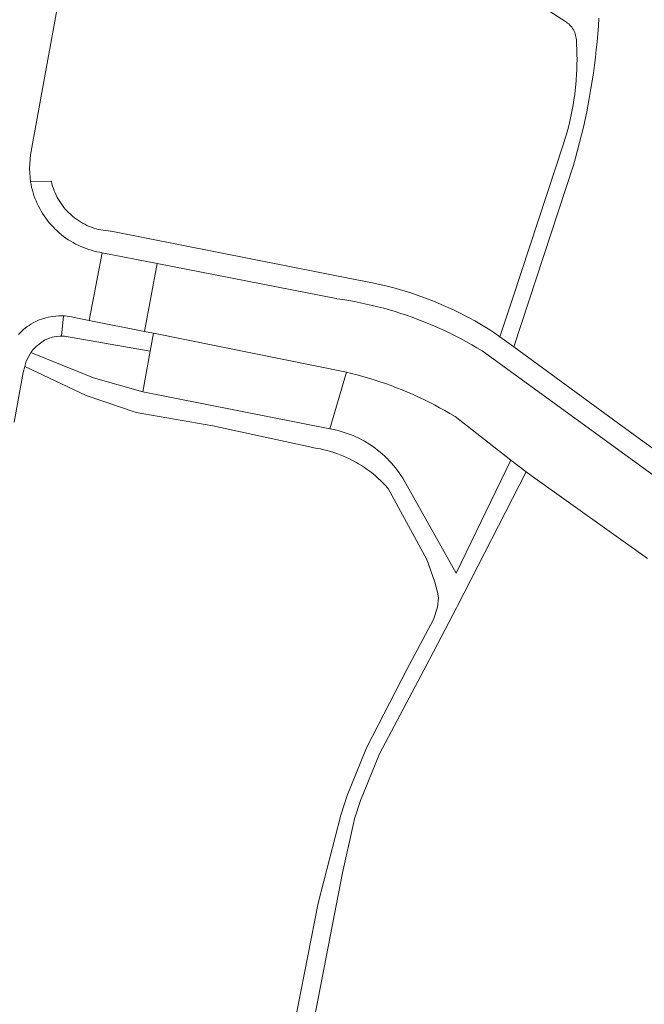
# Model space of a CAD drawing. Extents: x 146402 to 164798, y 455483 to 464134.
# Tile 231 of 256: x 157548 to 157601, y 460037 to 460121. Entities that reach past the tile are written whole.
import ezdxf

# ---------------------------------------------------------------- set-up
doc = ezdxf.new("R2010")
doc.units = 0
doc.header["$LTSCALE"] = 0.2
for name, color, linetype, lineweight in [('B-XX-VH-VERHARDING_HALFVERHARDING-GV', 252, 'CONTINUOUS', 18), ('B-XX-VH-VERHARDING_STRAATBAKSTEEN-GV', 252, 'CONTINUOUS', 18), ('B-XX-VH-VERHARDING_TEGEL-GV', 252, 'CONTINUOUS', 18)]:
    doc.layers.add(name, color=color, linetype=linetype, lineweight=lineweight)

msp = doc.modelspace()

# ---------------------------------------------------------------- linework, layer by layer
at = {"layer": 'B-XX-VH-VERHARDING_HALFVERHARDING-GV'}
for points in [[(157587.191, 460125.402), (157594.674, 460120.597), (157594.75, 460120.546), (157594.85, 460120.469), (157594.946, 460120.387), (157595.036, 460120.298), (157595.12, 460120.204), (157595.199, 460120.105), (157595.271, 460120.001), (157595.336, 460119.892), (157595.394, 460119.78), (157595.445, 460119.665), (157595.488, 460119.546), (157595.524, 460119.425), (157595.552, 460119.302), (157595.573, 460119.177), (157595.585, 460119.051), (157595.61, 460118.662), (157595.629, 460118.234), (157595.641, 460117.806), (157595.644, 460117.378), (157595.639, 460116.95), (157595.627, 460116.522), (157595.606, 460116.095), (157595.578, 460115.667), (157595.541, 460115.241), (157595.497, 460114.815), (157595.444, 460114.39), (157595.384, 460113.966), (157595.315, 460113.543), (157595.239, 460113.122), (157595.155, 460112.702), (157595.063, 460112.284), (157594.964, 460111.868), (157594.856, 460111.453), (157594.741, 460111.041), (157594.619, 460110.631), (157594.488, 460110.223), (157590.2, 460097.181), (157589.118, 460093.89), (157590.284, 460093.038), (157595.337, 460108.414), (157595.521, 460109.056), (157595.697, 460109.699), (157595.865, 460110.345), (157596.026, 460110.993), (157596.179, 460111.642), (157596.324, 460112.293), (157596.461, 460112.946), (157596.591, 460113.601), (157596.712, 460114.257), (157596.826, 460114.915), (157596.932, 460115.574), (157597.03, 460116.234), (157597.12, 460116.895), (157597.201, 460117.557), (157597.276, 460118.221), (157597.342, 460118.885), (157597.4, 460119.549), (157597.45, 460120.215), (157597.492, 460120.881)], [(157572.511, 460031.582), (157575.778, 460048.494), (157576.706, 460052.649), (157576.797, 460053.055), (157577.303, 460054.615), (157578.904, 460058.55), (157583.186, 460066.602), (157585.431, 460070.92), (157585.496, 460071.045), (157591.33, 460082.44), (157590.05, 460083.44), (157585.41, 460073.86), (157580.878, 460081.905), (157580.735, 460082.132), (157580.585, 460082.354), (157580.429, 460082.572), (157580.267, 460082.785), (157580.098, 460082.994), (157579.923, 460083.197), (157579.742, 460083.394), (157579.555, 460083.587), (157579.362, 460083.773), (157579.164, 460083.954), (157578.961, 460084.129), (157578.753, 460084.298), (157578.539, 460084.46), (157578.321, 460084.616), (157578.099, 460084.766), (157577.872, 460084.908), (157577.64, 460085.044), (157577.405, 460085.173), (157577.166, 460085.295), (157576.924, 460085.409), (157576.678, 460085.517), (157576.429, 460085.617), (157576.178, 460085.709), (157575.924, 460085.794), (157575.667, 460085.871), (157575.408, 460085.941), (157575.147, 460086.003), (157574.884, 460086.057), (157574.7, 460086.09), (157558.864, 460089.229), (157554.687, 460090.412), (157549.397, 460092.557), (157549.318, 460092.456), (157549.148, 460092.141), (157549.003, 460091.813), (157548.886, 460091.372), (157554.077, 460088.906), (157558.306, 460087.473), (157564.79, 460086.34), (157573.281, 460084.498), (157573.348, 460084.488), (157573.635, 460084.44), (157573.919, 460084.385), (157574.202, 460084.321), (157574.484, 460084.25), (157574.763, 460084.171), (157575.04, 460084.084), (157575.314, 460083.99), (157575.586, 460083.889), (157575.855, 460083.779), (157576.121, 460083.663), (157576.383, 460083.539), (157576.642, 460083.408), (157576.897, 460083.27), (157577.149, 460083.125), (157577.396, 460082.973), (157577.639, 460082.814), (157577.877, 460082.649), (157578.111, 460082.477), (157578.34, 460082.299), (157578.564, 460082.114), (157578.783, 460081.924), (157578.996, 460081.727), (157579.204, 460081.525), (157579.407, 460081.317), (157579.603, 460081.103), (157579.639, 460081.037), (157582.92, 460075.02), (157583.595, 460073.111), (157583.834, 460072.253), (157583.916, 460071.764), (157583.819, 460070.989), (157583.48, 460069.949), (157581.241, 460065.694), (157577.815, 460059.06), (157576.175, 460055.027), (157575.638, 460053.371), (157573.713, 460045.9), (157571.104, 460032.52)]]:
    msp.add_lwpolyline(points, dxfattribs=at)
at = {"layer": 'B-XX-VH-VERHARDING_STRAATBAKSTEEN-GV'}
for points in [[(157548.336, 460094.094), (157548.472, 460094.236), (157548.614, 460094.373), (157548.761, 460094.504), (157548.913, 460094.628), (157549.07, 460094.747), (157549.232, 460094.859), (157549.398, 460094.964), (157549.569, 460095.062), (157549.743, 460095.154), (157549.921, 460095.238), (157550.102, 460095.315), (157550.286, 460095.384), (157550.473, 460095.446), (157550.662, 460095.501), (157550.853, 460095.547), (157551.046, 460095.586), (157551.24, 460095.617), (157551.766, 460095.662), (157552.164, 460095.654), (157552.294, 460095.651), (157552.818, 460095.583), (157553.331, 460095.46), (157554.324, 460095.264), (157555.438, 460101.015), (157555.225, 460101.051), (157554.988, 460101.098), (157554.754, 460101.152), (157554.521, 460101.215), (157554.291, 460101.286), (157554.063, 460101.363), (157553.837, 460101.449), (157553.615, 460101.542), (157553.396, 460101.642), (157553.18, 460101.749), (157552.968, 460101.864), (157552.76, 460101.986), (157552.556, 460102.114), (157552.356, 460102.249), (157552.162, 460102.391), (157551.971, 460102.539), (157551.786, 460102.693), (157551.606, 460102.853), (157551.432, 460103.019), (157551.263, 460103.191), (157551.1, 460103.369), (157550.943, 460103.551), (157550.792, 460103.739), (157550.647, 460103.932), (157550.509, 460104.129), (157550.377, 460104.331), (157550.253, 460104.537), (157550.135, 460104.747), (157550.024, 460104.961), (157549.92, 460105.179), (157549.824, 460105.4), (157549.735, 460105.624), (157549.653, 460105.851), (157549.58, 460106.08), (157549.513, 460106.312), (157549.455, 460106.545), (157549.404, 460106.781), (157549.361, 460107.018), (157549.264, 460108.153), (157549.345, 460109.29), (157552.5, 460126.541)], [(157603.939, 460080.843), (157587.596, 460092.699), (157587.163, 460092.96), (157586.726, 460093.214), (157586.284, 460093.462), (157585.839, 460093.702), (157585.391, 460093.935), (157584.938, 460094.161), (157584.482, 460094.38), (157584.023, 460094.592), (157583.56, 460094.797), (157583.095, 460094.994), (157582.626, 460095.183), (157582.154, 460095.365), (157581.679, 460095.54), (157581.202, 460095.707), (157580.722, 460095.867), (157580.24, 460096.019), (157579.755, 460096.164), (157579.268, 460096.3), (157578.779, 460096.429), (157578.288, 460096.551), (157577.795, 460096.664), (157577.301, 460096.77), (157576.804, 460096.867), (157576.307, 460096.957), (157575.808, 460097.04), (157575.307, 460097.114), (157575.233, 460097.124), (157560.09, 460100.101), (157559.002, 460094.341), (157559.766, 460094.19), (157576.108, 460090.896), (157576.538, 460090.792), (157577.025, 460090.666), (157577.509, 460090.533), (157577.991, 460090.392), (157578.471, 460090.244), (157578.949, 460090.087), (157579.424, 460089.924), (157579.896, 460089.752), (157580.366, 460089.574), (157580.832, 460089.387), (157581.296, 460089.194), (157581.756, 460088.993), (157582.214, 460088.784), (157582.667, 460088.569), (157583.118, 460088.346), (157583.564, 460088.116), (157584.007, 460087.879), (157584.447, 460087.635), (157584.882, 460087.384), (157585.313, 460087.126), (157590.05, 460083.44), (157591.33, 460082.44), (157591.876, 460082.05), (157601.605, 460075.114)]]:
    msp.add_lwpolyline(points, dxfattribs=at)
at = {"layer": 'B-XX-VH-VERHARDING_TEGEL-GV'}
for points in [[(157605.953, 460081.595), (157599.166, 460086.55), (157590.284, 460093.038), (157589.118, 460093.89), (157588.681, 460094.209), (157588.264, 460094.474), (157587.843, 460094.733), (157587.417, 460094.984), (157586.988, 460095.229), (157586.554, 460095.467), (157586.117, 460095.698), (157585.676, 460095.921), (157585.232, 460096.138), (157584.784, 460096.347), (157584.333, 460096.549), (157583.879, 460096.744), (157583.421, 460096.931), (157582.961, 460097.111), (157582.497, 460097.283), (157582.031, 460097.448), (157581.563, 460097.605), (157581.092, 460097.755), (157580.618, 460097.897), (157580.142, 460098.031), (157579.664, 460098.158), (157578.335, 460098.467), (157576.993, 460098.717), (157556.197, 460102.847), (157556.143, 460102.849), (157555.936, 460102.862), (157555.73, 460102.882), (157555.525, 460102.911), (157555.321, 460102.947), (157555.119, 460102.991), (157554.918, 460103.043), (157554.72, 460103.103), (157554.524, 460103.17), (157554.331, 460103.245), (157554.141, 460103.328), (157553.954, 460103.417), (157553.77, 460103.514), (157553.591, 460103.617), (157553.416, 460103.728), (157553.245, 460103.845), (157553.079, 460103.969), (157552.918, 460104.099), (157552.761, 460104.235), (157552.611, 460104.377), (157552.465, 460104.525), (157552.326, 460104.679), (157552.193, 460104.837), (157552.066, 460105.001), (157551.945, 460105.169), (157551.831, 460105.342), (157551.723, 460105.519), (157551.623, 460105.701), (157551.53, 460105.885), (157551.444, 460106.074), (157551.365, 460106.266), (157551.293, 460106.46), (157551.229, 460106.657), (157551.173, 460106.856), (157551.125, 460107.058), (157549.361, 460107.018), (157549.404, 460106.781), (157549.455, 460106.545), (157549.513, 460106.312), (157549.58, 460106.08), (157549.653, 460105.851), (157549.735, 460105.624), (157549.824, 460105.4), (157549.92, 460105.179), (157550.024, 460104.961), (157550.135, 460104.747), (157550.253, 460104.537), (157550.377, 460104.331), (157550.509, 460104.129), (157550.647, 460103.932), (157550.792, 460103.739), (157550.943, 460103.551), (157551.1, 460103.369), (157551.263, 460103.191), (157551.432, 460103.019), (157551.606, 460102.853), (157551.786, 460102.693), (157551.971, 460102.539), (157552.162, 460102.391), (157552.356, 460102.249), (157552.556, 460102.114), (157552.76, 460101.986), (157552.968, 460101.864), (157553.18, 460101.749), (157553.396, 460101.642), (157553.615, 460101.542), (157553.837, 460101.449), (157554.063, 460101.363), (157554.291, 460101.286), (157554.521, 460101.215), (157554.754, 460101.152), (157554.988, 460101.098), (157555.225, 460101.051), (157555.438, 460101.015), (157560.09, 460100.101), (157575.233, 460097.124), (157575.307, 460097.114), (157575.808, 460097.04), (157576.307, 460096.957), (157576.804, 460096.867), (157577.301, 460096.77), (157577.795, 460096.664), (157578.288, 460096.551), (157578.779, 460096.429), (157579.268, 460096.3), (157579.755, 460096.164), (157580.24, 460096.019), (157580.722, 460095.867), (157581.202, 460095.707), (157581.679, 460095.54), (157582.154, 460095.365), (157582.626, 460095.183), (157583.095, 460094.994), (157583.56, 460094.797), (157584.023, 460094.592), (157584.482, 460094.38), (157584.938, 460094.161), (157585.391, 460093.935), (157585.839, 460093.702), (157586.284, 460093.462), (157586.726, 460093.214), (157587.163, 460092.96), (157587.596, 460092.699), (157603.939, 460080.843)], [(157547.963, 460086.669), (157548.75, 460090.857), (157548.886, 460091.372), (157549.003, 460091.813), (157549.148, 460092.141), (157549.318, 460092.456), (157549.397, 460092.557), (157549.567, 460092.772), (157549.838, 460093.057), (157550.198, 460093.351), (157550.549, 460093.591), (157550.895, 460093.748), (157551.206, 460093.864), (157551.52, 460093.907), (157551.876, 460093.932), (157551.975, 460093.931), (157552.164, 460095.654), (157551.766, 460095.662), (157551.24, 460095.617), (157551.046, 460095.586), (157550.853, 460095.547), (157550.662, 460095.501), (157550.473, 460095.446), (157550.286, 460095.384), (157550.102, 460095.315), (157549.921, 460095.238), (157549.743, 460095.154), (157549.569, 460095.062), (157549.398, 460094.964), (157549.232, 460094.859), (157549.07, 460094.747), (157548.913, 460094.628), (157548.761, 460094.504), (157548.614, 460094.373), (157548.472, 460094.236), (157548.336, 460094.094)]]:
    msp.add_lwpolyline(points, dxfattribs=at)
for points in [[(157560.09, 460100.101), (157555.438, 460101.015), (157554.324, 460095.264), (157559.002, 460094.341)], [(157552.294, 460095.651), (157552.164, 460095.654), (157551.975, 460093.931), (157552.24, 460093.93), (157559.491, 460092.681), (157559.766, 460094.19), (157559.002, 460094.341), (157554.324, 460095.264), (157553.331, 460095.46), (157552.818, 460095.583)], [(157576.108, 460090.896), (157559.766, 460094.19), (157559.491, 460092.681), (157558.864, 460089.229), (157574.7, 460086.09)]]:
    msp.add_lwpolyline(points, close=True, dxfattribs=at)

doc.saveas('drawing.dxf')
